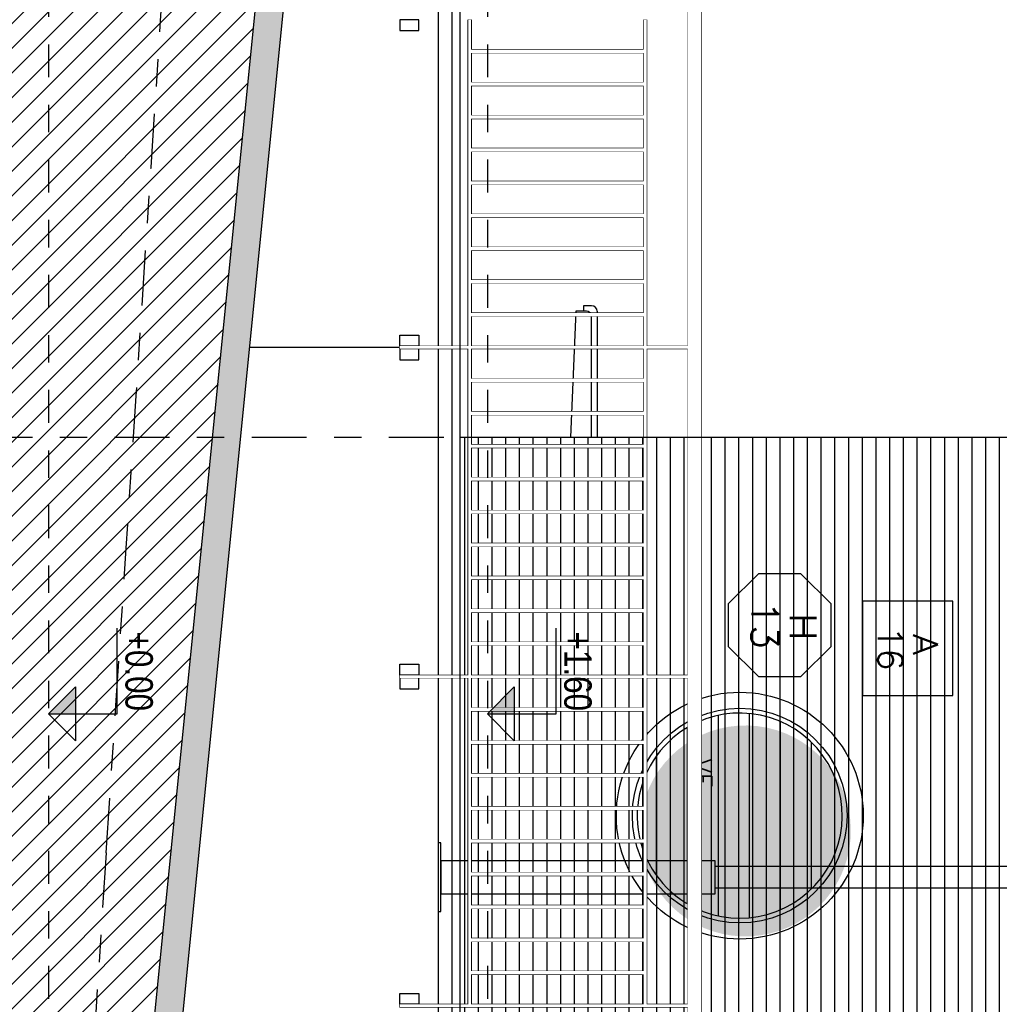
# Model space of a CAD drawing. Header units: millimetres. Extents: x 4617 to 4884, y 1258 to 1784.
# Tile 163 of 168: x 4657.5 to 4661.07, y 1592.72 to 1596.31. Entities that reach past the tile are written whole.
import ezdxf
from ezdxf.enums import TextEntityAlignment as Align

# ---------------------------------------------------------------- set-up
doc = ezdxf.new("R2010")
doc.units = ezdxf.units.MM
doc.header["$LTSCALE"] = 0.4
doc.set_wipeout_variables(frame=1)
doc.linetypes.add('DASHDOT', pattern=[1, 0.5, -0.25, 0, -0.25])
for name, color, linetype in [('00 AC - ABERTURAS ALUMINIO - HATCH', 254, 'Continuous'), ('00 AC - ABERTURAS ALUMINIO - TIPO', 3, 'Continuous'), ('00 AC - MUROS', 1, 'Continuous'), ('00 AC - SUELO', 1, 'Continuous'), ('00 AC - SUELO HATCH', 253, 'Continuous'), ('200', 6, 'Continuous'), ('200cotas50', 1, 'Continuous'), ('A HERRERÍA', 4, 'Continuous'), ('A MURO VISTO', 2, 'Continuous'), ('A PROYECCION', 8, 'Continuous'), ('A PROYECCION 2', 2, 'Continuous'), ('Hatch Ladrillo Visto', 32, 'Continuous'), ('TXT TERMINACIONES', 3, 'Continuous')]:
    doc.layers.add(name, color=color, linetype=linetype)
doc.styles.add('ARIAL NARROW', font='ARIALN.TTF')
doc.styles.add('ROMANS', font='romans', dxfattribs={"height": 2})

# ---------------------------------------------------------------- blocks, each defined once
blk = doc.blocks.new('Nivel corte')
at = {"color": 0}
for p, q in [((1.224646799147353e-17, 0.2), (0.25, 0.2)), ((0, 0), (1.224646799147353e-17, 0.2)), ((0.07838367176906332, 0.07838367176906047), (-0.07838367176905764, 0.07838367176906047)), ((0, 0), (-0.07838367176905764, 0.07838367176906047)), ((0, 0), (0.07838367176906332, 0.07838367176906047))]:
    blk.add_line(p, q, dxfattribs=at)
blk.add_solid([(0, 0), (0.07838367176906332, 0.07838367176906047), (0, 0.07838367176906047), (0.07838367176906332, 0.07838367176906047)], dxfattribs=at)
at = {"color": 0, "style": 'ARIAL NARROW', "flags": 4}
blk.add_attdef('NIVEL', text='', height=0.08, dxfattribs=at).set_placement((0.125, 0.2), align=Align.BOTTOM_CENTER)
blk = doc.blocks.new('*U575')
at = {"color": 0, "linetype": 'ByBlock', "ltscale": 0.1}
blk.add_lwpolyline([(0, 0.3438971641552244), (0.1193997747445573, 0.3438971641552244), (0.2882565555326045, 0.1750403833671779), (0.2882565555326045, -0.06375916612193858), (0.1193997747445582, -0.2326159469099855), (0, -0.2326159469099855), (-0.1193997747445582, -0.2326159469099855), (-0.288256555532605, -0.06375916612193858), (-0.288256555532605, 0.1750403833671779), (-0.1193997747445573, 0.3438971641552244)], close=True, dxfattribs=at)
at = {"color": 0, "style": 'ROMANS', "width": 1.1}
blk.add_text('H', height=0.15, dxfattribs=at).set_placement((-0.08798209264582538, 0.1119890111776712))
at = {"color": 0, "linetype": 'ByBlock', "style": 'ROMANS', "width": 1.05}
blk.add_attdef('NRO', text='', height=0.15, dxfattribs=at).set_placement((0, -0.02708896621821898), align=Align.MIDDLE)
blk = doc.blocks.new('H13')
at = {"layer": '00 AC - MUROS', "color": 6}
blk.add_lwpolyline([(-0.2834199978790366, -0.2438935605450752, 0.5075030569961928), (0.3182834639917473, -0.1962309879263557, 1.970431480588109)], format="xyb", close=True, dxfattribs=at)
at = {"layer": 'A PROYECCION 2', "color": 4}
for p, q in [((-0.2678769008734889, 0.26086956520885), (0.2678769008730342, 0.26086956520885)), ((-0.3434507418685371, 0.1478260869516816), (0.3434507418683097, 0.1478260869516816)), ((-0.37229141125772, 0.03478604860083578), (0.3722859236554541, 0.03484472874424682)), ((-0.3656312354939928, -0.07826086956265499), (0.365631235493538, -0.07826086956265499)), ((-0.3212687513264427, -0.1913043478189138), (0.321268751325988, -0.1913043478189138)), ((-0.2172173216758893, -0.3043478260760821), (0.2172173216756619, -0.3043478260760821))]:
    blk.add_line(p, q, dxfattribs=at)
blk = doc.blocks.new('baranda fachada')
at = {"color": 2}
for p, q in [((-3.649999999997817, 1.100000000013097), (-3.649999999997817, 1.100000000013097)), ((-3.639999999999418, 0.8900000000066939), (-3.639999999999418, 0.9000000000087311)), ((-2.44999999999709, 0.9000000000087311), (-2.44999999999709, 0.8900000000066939)), ((-2.43999999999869, 0.8900000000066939), (-2.43999999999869, 0.9000000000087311)), ((-2.43999999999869, 0.9000000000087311), (-1.249999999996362, 0.9000000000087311)), ((-1.249999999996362, 0.9000000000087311), (-1.249999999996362, 0.8900000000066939)), ((-2.44999999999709, 0.8900000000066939), (-3.639999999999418, 0.8900000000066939)), ((-1.249999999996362, 0.8900000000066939), (-2.43999999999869, 0.8900000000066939)), ((-3.639999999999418, 0.2500000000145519), (-3.639999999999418, 0.2600000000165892)), ((-3.639999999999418, 0.2600000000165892), (-2.44999999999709, 0.2600000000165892)), ((-2.44999999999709, 0.2600000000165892), (-2.44999999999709, 0.2500000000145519)), ((-2.43999999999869, 0.2500000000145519), (-2.43999999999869, 0.2600000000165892)), ((-2.43999999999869, 0.2600000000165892), (-1.249999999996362, 0.2600000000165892)), ((-1.249999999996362, 0.2600000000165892), (-1.249999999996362, 0.2500000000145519)), ((-1.249999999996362, 0.2500000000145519), (-2.43999999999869, 0.2500000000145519))]:
    blk.add_line(p, q, dxfattribs=at)
at = {"color": 2, "extrusion": (0, 0, -1)}
for p, q in [((-4.839999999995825, 0.9000000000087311), (-3.649999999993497, 0.9000000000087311)), ((-3.639999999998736, 0.9000000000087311), (-2.449999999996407, 0.9000000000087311)), ((-3.649999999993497, 0.8900000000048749), (-4.839999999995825, 0.8900000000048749)), ((-4.839999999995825, 0.2600000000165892), (-3.649999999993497, 0.2600000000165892)), ((-3.649999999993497, 0.2500000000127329), (-4.839999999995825, 0.2500000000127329)), ((-2.449999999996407, 0.2500000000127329), (-3.639999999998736, 0.2500000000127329))]:
    blk.add_line(p, q, dxfattribs=at)
at = {"color": 6}
for points in [[(-3.639999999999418, 1.050000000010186), (-3.639999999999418, 7.275957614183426e-12), (-3.649999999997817, 7.275957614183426e-12), (-3.649999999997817, 1.050000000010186)], [(-2.43999999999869, 1.050000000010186), (-2.43999999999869, 7.275957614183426e-12), (-2.44999999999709, 7.275957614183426e-12), (-2.44999999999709, 1.050000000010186)], [(-1.240000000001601, 1.050000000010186), (-1.240000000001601, 7.275957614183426e-12), (-1.25, 7.275957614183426e-12), (-1.25, 1.050000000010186)]]:
    blk.add_lwpolyline(points, close=True, dxfattribs=at)
at = {"color": 252}
for points in [[(-4.840000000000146, 0), (-4.799999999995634, 0), (-4.799999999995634, 0.07000000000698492), (-4.840000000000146, 0.07000000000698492)], [(-3.649999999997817, 0), (-3.690000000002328, 0), (-3.690000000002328, 0.07000000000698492), (-3.649999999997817, 0.07000000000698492)], [(-3.640000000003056, 0), (-3.599999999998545, 0), (-3.599999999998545, 0.07000000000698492), (-3.640000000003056, 0.07000000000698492)], [(-2.44999999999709, 0), (-2.490000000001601, 0), (-2.490000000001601, 0.07000000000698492), (-2.44999999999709, 0.07000000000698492)], [(-2.440000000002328, 0), (-2.399999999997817, 0), (-2.399999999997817, 0.07000000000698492), (-2.440000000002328, 0.07000000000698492)], [(-1.25, 0), (-1.290000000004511, 0), (-1.290000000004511, 0.07000000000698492), (-1.25, 0.07000000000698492)]]:
    blk.add_lwpolyline(points, close=True, dxfattribs=at)
at = {"color": 2}
blk.add_polyline3d([(10.86299999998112, 1.050000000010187, 0), (10.86299999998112, 1.100000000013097, 0), (-8.42820691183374, 1.100000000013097, 0), (-8.42820691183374, 1.050000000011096, 0), (10.86299999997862, 1.050000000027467, 0), (10.86299999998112, 1.100000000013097, 0)], dxfattribs=at)
at = {"layer": '00 AC - ABERTURAS ALUMINIO - HATCH', "color": 6, "extrusion": (0, 0, -1)}
for p, q in [((-4.839999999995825, 0.8900000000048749), (-4.839999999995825, 0.9000000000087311)), ((-3.649999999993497, 0.9000000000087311), (-3.649999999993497, 0.8900000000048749)), ((-3.639999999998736, 0.8900000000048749), (-3.639999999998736, 0.9000000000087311)), ((-2.449999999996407, 0.9000000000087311), (-2.449999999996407, 0.8900000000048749)), ((-2.439999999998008, 0.8900000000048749), (-2.439999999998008, 0.9000000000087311)), ((-4.839999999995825, 0.2500000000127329), (-4.839999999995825, 0.2600000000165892)), ((-3.649999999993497, 0.2600000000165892), (-3.649999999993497, 0.2500000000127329)), ((-3.639999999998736, 0.2500000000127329), (-3.639999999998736, 0.2600000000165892)), ((-2.449999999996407, 0.2600000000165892), (-2.449999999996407, 0.2500000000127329)), ((-2.439999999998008, 0.2500000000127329), (-2.439999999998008, 0.2600000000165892))]:
    blk.add_line(p, q, dxfattribs=at)
at = {"layer": 'A PROYECCION'}
for p, q in [((-4.730999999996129, 0.2600000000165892), (-4.730999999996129, 0.8900000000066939)), ((-4.730999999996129, 0.8900000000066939), (-4.718999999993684, 0.8900000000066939)), ((-4.718999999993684, 0.8900000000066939), (-4.718999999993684, 0.2600000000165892)), ((-4.610999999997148, 0.2600000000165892), (-4.610999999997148, 0.8900000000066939)), ((-4.610999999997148, 0.8900000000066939), (-4.598999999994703, 0.8900000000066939)), ((-4.598999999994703, 0.8900000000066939), (-4.598999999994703, 0.2600000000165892)), ((-4.490999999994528, 0.2600000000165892), (-4.490999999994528, 0.8900000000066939)), ((-4.490999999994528, 0.8900000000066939), (-4.478999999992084, 0.8900000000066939)), ((-4.370999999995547, 0.8900000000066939), (-4.358999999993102, 0.8900000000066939)), ((-4.250999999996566, 0.8900000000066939), (-4.238999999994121, 0.8900000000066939)), ((-4.238999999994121, 0.8900000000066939), (-4.238999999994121, 0.2600000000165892)), ((-4.130999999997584, 0.2600000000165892), (-4.130999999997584, 0.8900000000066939)), ((-4.130999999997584, 0.8900000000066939), (-4.11899999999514, 0.8900000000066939)), ((-4.010999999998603, 0.2600000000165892), (-4.010999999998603, 0.8900000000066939)), ((-4.010999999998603, 0.8900000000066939), (-3.998999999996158, 0.8900000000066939)), ((-3.890999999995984, 0.8900000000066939), (-3.878999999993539, 0.8900000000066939)), ((-3.770999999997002, 0.2600000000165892), (-3.770999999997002, 0.8900000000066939)), ((-3.770999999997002, 0.8900000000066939), (-3.758999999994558, 0.8900000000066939)), ((-3.758999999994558, 0.8900000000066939), (-3.758999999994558, 0.2600000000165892)), ((-3.53099999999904, 0.8900000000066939), (-3.518999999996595, 0.8900000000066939)), ((-3.411000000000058, 0.8900000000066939), (-3.398999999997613, 0.8900000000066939)), ((-3.290999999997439, 0.8900000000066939), (-3.278999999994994, 0.8900000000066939)), ((-3.170999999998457, 0.8900000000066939), (-3.158999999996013, 0.8900000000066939)), ((-3.050999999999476, 0.2600000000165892), (-3.050999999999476, 0.8900000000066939)), ((-3.050999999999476, 0.8900000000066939), (-3.038999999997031, 0.8900000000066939)), ((-3.038999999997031, 0.8900000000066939), (-3.038999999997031, 0.2600000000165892)), ((-2.931000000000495, 0.2600000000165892), (-2.931000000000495, 0.8900000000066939)), ((-2.931000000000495, 0.8900000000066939), (-2.91899999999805, 0.8900000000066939)), ((-2.91899999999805, 0.8900000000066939), (-2.91899999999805, 0.2600000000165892)), ((-2.811000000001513, 0.8900000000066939), (-2.798999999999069, 0.8900000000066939)), ((-2.798999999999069, 0.8900000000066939), (-2.798999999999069, 0.2600000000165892)), ((-2.690999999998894, 0.2600000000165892), (-2.690999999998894, 0.8900000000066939)), ((-2.690999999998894, 0.8900000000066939), (-2.678999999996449, 0.8900000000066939)), ((-2.678999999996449, 0.8900000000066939), (-2.678999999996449, 0.2600000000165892)), ((-2.570999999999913, 0.2600000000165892), (-2.570999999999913, 0.8900000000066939)), ((-2.570999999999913, 0.8900000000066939), (-2.558999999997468, 0.8900000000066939)), ((-2.558999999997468, 0.8900000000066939), (-2.558999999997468, 0.2600000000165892)), ((-2.330999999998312, 0.8900000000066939), (-2.318999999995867, 0.8900000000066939)), ((-2.210999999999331, 0.2600000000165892), (-2.210999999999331, 0.8900000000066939)), ((-2.210999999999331, 0.8900000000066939), (-2.198999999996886, 0.8900000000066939)), ((-2.198999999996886, 0.8900000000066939), (-2.198999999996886, 0.2600000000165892)), ((-2.090999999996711, 0.2600000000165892), (-2.090999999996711, 0.8900000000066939)), ((-2.090999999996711, 0.8900000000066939), (-2.078999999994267, 0.8900000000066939)), ((-2.078999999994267, 0.8900000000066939), (-2.078999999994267, 0.2600000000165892)), ((-1.97099999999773, 0.2600000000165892), (-1.97099999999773, 0.8900000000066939)), ((-1.97099999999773, 0.8900000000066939), (-1.958999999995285, 0.8900000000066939)), ((-1.850999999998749, 0.8900000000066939), (-1.838999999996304, 0.8900000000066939)), ((-1.730999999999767, 0.2600000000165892), (-1.730999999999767, 0.8900000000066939)), ((-1.730999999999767, 0.8900000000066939), (-1.718999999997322, 0.8900000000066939)), ((-1.718999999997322, 0.8900000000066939), (-1.718999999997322, 0.2600000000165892)), ((-1.611000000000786, 0.8900000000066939), (-1.598999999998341, 0.8900000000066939)), ((-1.490999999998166, 0.8900000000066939), (-1.478999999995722, 0.8900000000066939)), ((-1.370999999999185, 0.8900000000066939), (-1.35899999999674, 0.8900000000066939)), ((-4.718999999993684, 0.2600000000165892), (-4.730999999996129, 0.2600000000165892)), ((-4.598999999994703, 0.2600000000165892), (-4.610999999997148, 0.2600000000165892)), ((-4.478999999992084, 0.2600000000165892), (-4.490999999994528, 0.2600000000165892)), ((-4.358999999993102, 0.2600000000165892), (-4.370999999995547, 0.2600000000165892)), ((-4.238999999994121, 0.2600000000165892), (-4.250999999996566, 0.2600000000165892)), ((-4.11899999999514, 0.2600000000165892), (-4.130999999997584, 0.2600000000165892)), ((-3.998999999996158, 0.2600000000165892), (-4.010999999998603, 0.2600000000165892)), ((-3.878999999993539, 0.2600000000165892), (-3.890999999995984, 0.2600000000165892)), ((-3.758999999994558, 0.2600000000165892), (-3.770999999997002, 0.2600000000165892)), ((-3.518999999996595, 0.2600000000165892), (-3.53099999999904, 0.2600000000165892)), ((-3.398999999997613, 0.2600000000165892), (-3.411000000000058, 0.2600000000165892)), ((-3.278999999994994, 0.2600000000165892), (-3.290999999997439, 0.2600000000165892)), ((-3.158999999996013, 0.2600000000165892), (-3.170999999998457, 0.2600000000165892)), ((-3.038999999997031, 0.2600000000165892), (-3.050999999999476, 0.2600000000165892)), ((-2.91899999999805, 0.2600000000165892), (-2.931000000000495, 0.2600000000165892)), ((-2.798999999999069, 0.2600000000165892), (-2.811000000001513, 0.2600000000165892)), ((-2.678999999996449, 0.2600000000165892), (-2.690999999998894, 0.2600000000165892)), ((-2.558999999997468, 0.2600000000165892), (-2.570999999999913, 0.2600000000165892)), ((-2.318999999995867, 0.2600000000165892), (-2.330999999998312, 0.2600000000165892)), ((-2.198999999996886, 0.2600000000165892), (-2.210999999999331, 0.2600000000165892)), ((-2.078999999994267, 0.2600000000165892), (-2.090999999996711, 0.2600000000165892)), ((-1.958999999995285, 0.2600000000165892), (-1.97099999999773, 0.2600000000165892)), ((-1.838999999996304, 0.2600000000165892), (-1.850999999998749, 0.2600000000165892)), ((-1.718999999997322, 0.2600000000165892), (-1.730999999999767, 0.2600000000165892)), ((-1.598999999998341, 0.2600000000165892), (-1.611000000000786, 0.2600000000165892)), ((-1.478999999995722, 0.2600000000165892), (-1.490999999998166, 0.2600000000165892)), ((-1.35899999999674, 0.2600000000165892), (-1.370999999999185, 0.2600000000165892))]:
    blk.add_line(p, q, dxfattribs=at)
at = {"layer": 'A PROYECCION', "extrusion": (0, 0, -1)}
for p, q in [((-4.478999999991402, 0.8900000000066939), (-4.478999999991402, 0.2600000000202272)), ((-4.370999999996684, 0.2600000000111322), (-4.370999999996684, 0.8900000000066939)), ((-4.35899999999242, 0.8900000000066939), (-4.35899999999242, 0.2600000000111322)), ((-4.250999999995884, 0.2600000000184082), (-4.250999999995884, 0.8900000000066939)), ((-4.118999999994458, 0.8900000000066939), (-4.118999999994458, 0.2600000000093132)), ((-3.998999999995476, 0.8900000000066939), (-3.998999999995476, 0.2600000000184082)), ((-3.890999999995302, 0.2600000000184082), (-3.890999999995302, 0.8900000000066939)), ((-3.878999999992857, 0.8900000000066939), (-3.878999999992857, 0.2600000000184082)), ((-3.530999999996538, 0.2600000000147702), (-3.530999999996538, 0.8900000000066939)), ((-3.518999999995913, 0.8900000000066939), (-3.518999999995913, 0.2600000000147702)), ((-3.410999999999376, 0.2600000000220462), (-3.410999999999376, 0.8900000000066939)), ((-3.398999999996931, 0.8900000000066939), (-3.398999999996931, 0.2600000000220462)), ((-3.290999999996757, 0.2600000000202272), (-3.290999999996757, 0.8900000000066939)), ((-3.278999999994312, 0.8900000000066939), (-3.278999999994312, 0.2600000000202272)), ((-3.170999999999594, 0.2600000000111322), (-3.170999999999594, 0.8900000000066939)), ((-3.158999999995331, 0.8900000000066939), (-3.158999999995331, 0.2600000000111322)), ((-2.810999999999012, 0.2600000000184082), (-2.810999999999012, 0.8900000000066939)), ((-2.330999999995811, 0.2600000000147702), (-2.330999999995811, 0.8900000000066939)), ((-2.318999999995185, 0.8900000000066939), (-2.318999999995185, 0.2600000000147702)), ((-1.958999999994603, 0.8900000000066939), (-1.958999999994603, 0.2600000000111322)), ((-1.850999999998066, 0.2600000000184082), (-1.850999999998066, 0.8900000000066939)), ((-1.838999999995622, 0.8900000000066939), (-1.838999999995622, 0.2600000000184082)), ((-1.610999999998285, 0.2600000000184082), (-1.610999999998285, 0.8900000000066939)), ((-1.598999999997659, 0.8900000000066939), (-1.598999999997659, 0.2600000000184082)), ((-1.490999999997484, 0.2600000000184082), (-1.490999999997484, 0.8900000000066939)), ((-1.47899999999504, 0.8900000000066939), (-1.47899999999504, 0.2600000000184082)), ((-1.370999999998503, 0.2600000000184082), (-1.370999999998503, 0.8900000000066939)), ((-1.358999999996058, 0.8900000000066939), (-1.358999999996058, 0.2600000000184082))]:
    blk.add_line(p, q, dxfattribs=at)
at = {"color": 6}
for points in [[(-3.639999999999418, 1.0500000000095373), (-3.639999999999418, 8.445966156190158e-12), (-3.649999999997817, 8.445958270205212e-12), (-3.649999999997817, 1.0500000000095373)], [(-2.4399999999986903, 1.0500000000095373), (-2.4399999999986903, 8.445966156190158e-12), (-2.4499999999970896, 8.445958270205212e-12), (-2.4499999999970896, 1.0500000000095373)], [(-1.2400000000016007, 1.0500000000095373), (-1.2400000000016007, 8.445966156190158e-12), (-1.25, 8.445958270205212e-12), (-1.25, 1.0500000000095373)]]:
    blk.add_wipeout(points, dxfattribs=at)
for points in [[(-4.7189999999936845, 0.8900000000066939), (-4.7189999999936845, 0.26000000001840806), (-4.730999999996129, 0.26000000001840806), (-4.730999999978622, 0.8899999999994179)], [(-4.598999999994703, 0.8900000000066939), (-4.598999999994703, 0.26000000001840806), (-4.610999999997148, 0.26000000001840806), (-4.610999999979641, 0.8899999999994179)], [(-4.478999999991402, 0.890000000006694), (-4.478999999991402, 0.26000000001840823), (-4.490999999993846, 0.26000000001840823), (-4.4909999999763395, 0.889999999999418)], [(-4.35899999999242, 0.890000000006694), (-4.35899999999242, 0.26000000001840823), (-4.370999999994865, 0.26000000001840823), (-4.370999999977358, 0.889999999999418)], [(-4.238999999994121, 0.8900000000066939), (-4.238999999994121, 0.26000000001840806), (-4.250999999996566, 0.26000000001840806), (-4.250999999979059, 0.8899999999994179)], [(-4.1189999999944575, 0.890000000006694), (-4.1189999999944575, 0.26000000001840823), (-4.130999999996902, 0.26000000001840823), (-4.130999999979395, 0.889999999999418)], [(-3.998999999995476, 0.8900000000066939), (-3.998999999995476, 0.2600000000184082), (-4.010999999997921, 0.2600000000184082), (-4.010999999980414, 0.8899999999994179)], [(-3.8789999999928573, 0.8900000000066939), (-3.8789999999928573, 0.2600000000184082), (-3.890999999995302, 0.2600000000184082), (-3.8909999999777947, 0.8899999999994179)], [(-3.758999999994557, 0.890000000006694), (-3.758999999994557, 0.26000000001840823), (-3.770999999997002, 0.26000000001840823), (-3.7709999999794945, 0.889999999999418)], [(-3.5189999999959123, 0.890000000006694), (-3.5189999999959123, 0.26000000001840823), (-3.530999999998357, 0.26000000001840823), (-3.5309999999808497, 0.889999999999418)], [(-3.3989999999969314, 0.8900000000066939), (-3.3989999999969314, 0.26000000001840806), (-3.410999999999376, 0.26000000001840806), (-3.4109999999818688, 0.8899999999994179)], [(-3.2789999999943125, 0.890000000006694), (-3.2789999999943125, 0.26000000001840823), (-3.290999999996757, 0.26000000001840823), (-3.29099999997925, 0.889999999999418)], [(-3.15899999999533, 0.890000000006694), (-3.15899999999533, 0.26000000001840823), (-3.170999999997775, 0.26000000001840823), (-3.1709999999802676, 0.889999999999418)], [(-3.0389999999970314, 0.890000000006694), (-3.0389999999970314, 0.26000000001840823), (-3.050999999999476, 0.26000000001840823), (-3.050999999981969, 0.889999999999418)], [(-2.9189999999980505, 0.890000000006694), (-2.9189999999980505, 0.26000000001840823), (-2.931000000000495, 0.26000000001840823), (-2.930999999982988, 0.889999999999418)], [(-2.7989999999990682, 0.8900000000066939), (-2.7989999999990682, 0.26000000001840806), (-2.811000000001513, 0.26000000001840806), (-2.8109999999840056, 0.8899999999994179)], [(-2.6789999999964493, 0.890000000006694), (-2.6789999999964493, 0.26000000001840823), (-2.690999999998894, 0.26000000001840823), (-2.6909999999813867, 0.889999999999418)], [(-2.5589999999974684, 0.8900000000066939), (-2.5589999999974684, 0.26000000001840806), (-2.570999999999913, 0.26000000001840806), (-2.570999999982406, 0.8899999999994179)], [(-2.318999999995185, 0.890000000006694), (-2.318999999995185, 0.26000000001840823), (-2.33099999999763, 0.26000000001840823), (-2.3309999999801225, 0.889999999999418)], [(-2.1989999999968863, 0.890000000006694), (-2.1989999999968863, 0.26000000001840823), (-2.210999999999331, 0.26000000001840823), (-2.2109999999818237, 0.889999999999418)], [(-2.078999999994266, 0.8900000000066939), (-2.078999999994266, 0.26000000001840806), (-2.090999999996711, 0.26000000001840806), (-2.0909999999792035, 0.8899999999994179)], [(-1.9589999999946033, 0.890000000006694), (-1.9589999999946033, 0.26000000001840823), (-1.970999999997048, 0.26000000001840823), (-1.9709999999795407, 0.889999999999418)], [(-1.8389999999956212, 0.8900000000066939), (-1.8389999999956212, 0.2600000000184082), (-1.850999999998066, 0.2600000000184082), (-1.8509999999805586, 0.8899999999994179)], [(-1.7189999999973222, 0.8900000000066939), (-1.7189999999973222, 0.26000000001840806), (-1.730999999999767, 0.26000000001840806), (-1.7309999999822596, 0.8899999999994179)], [(-1.5989999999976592, 0.8900000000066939), (-1.5989999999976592, 0.26000000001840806), (-1.611000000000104, 0.26000000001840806), (-1.6109999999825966, 0.8899999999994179)], [(-1.4789999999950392, 0.8900000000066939), (-1.4789999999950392, 0.26000000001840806), (-1.490999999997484, 0.26000000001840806), (-1.4909999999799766, 0.8899999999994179)], [(-1.3589999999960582, 0.8900000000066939), (-1.3589999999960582, 0.26000000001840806), (-1.370999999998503, 0.26000000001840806), (-1.3709999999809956, 0.8899999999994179)]]:
    blk.add_wipeout(points).dxf.layer = 'A PROYECCION'
at = {"color": 2}
blk.add_wipeout([(-8.42820691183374, 1.1000000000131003), (10.86300000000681, 1.1000000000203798), (10.863000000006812, 1.0500000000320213), (-8.42820691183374, 1.0500000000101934)], dxfattribs=at)
at = {"color": 6}
for points in [[(-3.6499999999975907, 1.0500000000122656), (-3.639999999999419, 1.0500000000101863), (-3.639999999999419, 7.276845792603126e-12), (-3.650000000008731, 1.8189894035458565e-12)], [(-2.4499999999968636, 1.0500000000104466), (-2.4399999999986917, 1.0500000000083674), (-2.4399999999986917, 5.4578563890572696e-12), (-2.450000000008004, 0)], [(-1.2499999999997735, 1.0500000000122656), (-1.2400000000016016, 1.0500000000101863), (-1.2400000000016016, 7.276845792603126e-12), (-1.250000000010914, 1.8189894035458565e-12)]]:
    blk.add_wipeout(points, dxfattribs=at)
at = {"color": 2}
for points in [[(-2.44000000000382, 0.9000000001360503), (-1.2500000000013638, 0.9000000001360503), (-1.2500000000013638, 0.890000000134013), (-2.44000000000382, 0.890000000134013)], [(-2.44000000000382, 0.2600000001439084), (-1.2500000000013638, 0.2600000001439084), (-1.2500000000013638, 0.2500000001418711), (-2.44000000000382, 0.2500000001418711)]]:
    blk.add_wipeout(points, dxfattribs=at)
for points in [[(-3.64000000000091, 0.9000000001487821), (-2.449999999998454, 0.9000000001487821), (-2.449999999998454, 0.8900000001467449), (-3.64000000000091, 0.8900000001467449)], [(-3.64000000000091, 0.26000000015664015), (-2.449999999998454, 0.26000000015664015), (-2.449999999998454, 0.2500000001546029), (-3.64000000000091, 0.2500000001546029)]]:
    blk.add_wipeout(points, dxfattribs=at)
for points in [[(-4.840000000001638, 0.900000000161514), (-3.6499999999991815, 0.900000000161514), (-3.6499999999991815, 0.8900000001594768), (-4.840000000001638, 0.8900000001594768)], [(-4.840000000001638, 0.2600000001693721), (-3.6499999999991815, 0.2600000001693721), (-3.6499999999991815, 0.2500000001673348), (-4.840000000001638, 0.2500000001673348)]]:
    blk.add_wipeout(points, dxfattribs=at)
blk = doc.blocks.new('*U468')
at = {"color": 0, "linetype": 'ByBlock'}
blk.add_lwpolyline([(-0.2867878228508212, -0.195049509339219), (0.2867878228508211, -0.195049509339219), (0.2867878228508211, 0.353753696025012), (-0.2867878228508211, 0.353753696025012)], close=True, dxfattribs=at)
at = {"color": 0, "linetype": 'ByBlock', "style": 'ROMANS', "width": 1.1}
blk.add_text('A', height=0.15, dxfattribs=at).set_placement((-0.08798209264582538, 0.1119890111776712))
at = {"color": 0, "linetype": 'ByBlock', "style": 'ROMANS', "width": 1.05}
blk.add_attdef('NRO', text='', height=0.15, dxfattribs=at).set_placement((0, -0.02708896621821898), align=Align.MIDDLE)
blk = doc.blocks.new('A$C4B2F62BB')
at = {"layer": 'A HERRERÍA'}
for p, q in [((0.2400002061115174, 3.069999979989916), (2.061115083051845e-07, 3.149999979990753)), ((0.3600002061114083, 3.069999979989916), (0.6000002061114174, 3.149999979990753))]:
    blk.add_line(p, q, dxfattribs=at)
for points in [[(2.061115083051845e-07, 3.249999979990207), (0.6000002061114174, 3.249999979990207), (0.6000002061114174, 3.149999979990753), (2.061115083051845e-07, 3.149999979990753)], [(0.2400002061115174, 2.949999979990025), (0.3600002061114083, 2.949999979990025), (0.3600002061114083, 3.069999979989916), (0.2400002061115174, 3.069999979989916)], [(0.2400002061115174, 0.009999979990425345), (0.3600002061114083, 0.009999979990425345), (0.3600002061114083, 1.009999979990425), (0.2400002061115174, 1.009999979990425)], [(0.1750002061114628, -2.000979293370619e-08), (0.4250002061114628, -2.000979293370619e-08), (0.4250002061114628, 0.009999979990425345), (0.1750002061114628, 0.009999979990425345)]]:
    blk.add_lwpolyline(points, close=True, dxfattribs=at)
blk.add_lwpolyline([(0.2600002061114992, 1.009999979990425), (0.2600002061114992, 3.009999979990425), (0.3400002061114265, 3.009999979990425), (0.3400002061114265, 1.009999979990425)], dxfattribs=at)
blk.add_arc((0.3000002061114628, 2.374999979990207), 0.9250000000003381, 71.0753555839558, 108.9246444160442, dxfattribs=at)

msp = doc.modelspace()

# ---------------------------------------------------------------- hatches: boundary and pattern name
at = {"layer": '00 AC - ABERTURAS ALUMINIO - HATCH'}
h = msp.add_hatch(color=254, dxfattribs=at)
h.dxf.hatch_style = 1
edge = h.paths.add_edge_path()
edge.add_arc((4660.121432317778, 1593.407176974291), 0.3913043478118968, -1.272221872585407e-14, 360)
h = msp.add_hatch(color=254, dxfattribs=at)
h.dxf.hatch_style = 1
edge = h.paths.add_edge_path()
edge.add_arc((4660.651432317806, 1592.457176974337), 0.1923076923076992, 899.9999999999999, 1260)
edge = h.paths.add_edge_path()
edge.add_arc((4660.141816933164, 1593.351407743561), 0.3846153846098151, 915.629992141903, 1246.02379678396)
at = {"layer": '00 AC - SUELO HATCH'}
h = msp.add_hatch(dxfattribs=at)
h.set_pattern_fill('LINE', color=254, scale=0.02, angle=1575, double=1)
h.set_pattern_definition([(44.99999999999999, (23.66417103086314, 11.91710280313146), (-0.04490128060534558, 0.04490128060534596), [])])
edge = h.paths.add_edge_path()
edge.add_spline(control_points=[(4658.97017666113, 1611.634193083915), (4659.116623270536, 1611.634193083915), (4659.22017666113, 1613.736754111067), (4659.22017666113, 1616.710224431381), (4659.220176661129, 1619.683694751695), (4659.116623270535, 1621.786255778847), (4658.970176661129, 1621.786255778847), (4657.180597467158, 1621.786255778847), (4655.391018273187, 1621.786255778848), (4653.601439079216, 1621.786255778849), (4653.601439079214, 1602.008420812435), (4653.601439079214, 1582.23058584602), (4653.601439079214, 1562.452750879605), (4654.934786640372, 1562.452750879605), (4656.268134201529, 1562.452750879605), (4657.601481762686, 1562.452750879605), (4657.434815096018, 1564.473899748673), (4657.268148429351, 1566.495048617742), (4657.101481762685, 1568.516197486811), (4656.894772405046, 1569.200630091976), (4656.688063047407, 1569.885062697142), (4656.481353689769, 1570.569495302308), (4656.571382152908, 1570.569495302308), (4656.661410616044, 1570.569495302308), (4656.75143907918, 1570.569495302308), (4656.751439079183, 1572.436848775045), (4656.751439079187, 1574.304202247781), (4656.75143907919, 1576.171555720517), (4656.814786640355, 1576.309423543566), (4656.87813420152, 1576.447291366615), (4656.941481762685, 1576.585159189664), (4656.908148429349, 1576.585159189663), (4656.874815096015, 1576.585159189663), (4656.841481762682, 1576.585159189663), (4656.841481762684, 1577.62775979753), (4656.841481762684, 1578.670360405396), (4656.841481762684, 1579.712961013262), (4656.841901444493, 1579.717155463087), (4656.842321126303, 1579.721349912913), (4656.842740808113, 1579.725544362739), (4657.152321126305, 1582.81960057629), (4657.461901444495, 1585.913656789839), (4657.771481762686, 1589.007713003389), (4657.771481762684, 1589.507713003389), (4657.771481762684, 1590.007713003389), (4657.771481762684, 1590.507713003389), (4658.081481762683, 1593.605963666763), (4658.391481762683, 1596.704214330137), (4658.701481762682, 1599.802464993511), (4658.701481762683, 1600.478840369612), (4658.701481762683, 1601.155215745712), (4658.701481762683, 1601.831591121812), (4658.801467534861, 1601.831591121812), (4658.901453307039, 1601.831591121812), (4659.001439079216, 1601.831591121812), (4659.001439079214, 1602.816507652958), (4659.001439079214, 1603.801424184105), (4659.001439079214, 1604.786340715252), (4658.919760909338, 1605.159574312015), (4658.838082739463, 1605.532807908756), (4658.756404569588, 1605.906041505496), (4658.743680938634, 1605.953965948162), (4658.697578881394, 1606.127612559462), (4658.486743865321, 1606.327503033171), (4658.317806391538, 1606.518628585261), (4658.285113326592, 1606.66712007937), (4658.270467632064, 1607.008067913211), (4658.528048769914, 1607.174012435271), (4658.732295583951, 1607.223400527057), (4658.808149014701, 1607.317222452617), (4658.810980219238, 1607.377804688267), (4658.812299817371, 1607.406041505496), (4658.864818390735, 1608.815425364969), (4658.917336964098, 1610.224809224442), (4658.969855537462, 1611.634193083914)], knot_values=[0, 0, 0, 0, 1.570796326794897, 1.570796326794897, 1.570796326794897, 3.141592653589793, 3.141592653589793, 3.141592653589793, 4.141592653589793, 4.141592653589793, 4.141592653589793, 5.141592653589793, 5.141592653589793, 5.141592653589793, 6.141592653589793, 6.141592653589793, 6.141592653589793, 7.141592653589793, 7.141592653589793, 7.141592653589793, 7.762084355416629, 7.762084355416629, 7.762084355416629, 8.76208435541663, 8.76208435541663, 8.76208435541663, 9.76208435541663, 9.76208435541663, 9.76208435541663, 10.76208435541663, 10.76208435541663, 10.76208435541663, 11.76208435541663, 11.76208435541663, 11.76208435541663, 12.76208435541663, 12.76208435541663, 12.76208435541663, 13.76208435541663, 13.76208435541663, 13.76208435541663, 14.76208435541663, 14.76208435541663, 14.76208435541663, 15.76208435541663, 15.76208435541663, 15.76208435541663, 16.76208435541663, 16.76208435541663, 16.76208435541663, 17.76208435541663, 17.76208435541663, 17.76208435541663, 18.76208435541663, 18.76208435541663, 18.76208435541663, 19.76208435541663, 19.76208435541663, 19.76208435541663, 20.76208435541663, 20.76208435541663, 20.76208435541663, 20.90989180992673, 21.29764120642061, 21.56682027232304, 21.7698550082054, 22.04903457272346, 22.42185914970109, 22.57778282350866, 22.67323346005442, 22.75655970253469, 22.75655970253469, 22.75655970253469, 23.75655970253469, 23.75655970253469, 23.75655970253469, 23.75655970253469], weights=[0.9999999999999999, 0.8047378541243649, 0.8047378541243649, 0.9999999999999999, 0.8047378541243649, 0.8047378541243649, 0.9999999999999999, 1, 1, 1, 1, 1, 1, 1, 1, 1, 1, 1, 1, 1, 1, 1, 1, 1, 1, 1, 1, 1, 1, 1, 1, 1, 1, 1, 1, 1, 1, 1, 1, 1, 1, 1, 1, 1, 1, 1, 1, 1, 1, 1, 1, 1, 1, 1, 1, 1, 1, 1, 1, 1, 1, 1, 1, 1, 1, 1, 1, 1, 1, 1, 1, 1, 1, 1, 1], degree=3, periodic=0)
h = msp.add_hatch(color=1, dxfattribs=at)
h.dxf.hatch_style = 1
h.paths.add_polyline_path([(4659.001439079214, 1601.831591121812), (4659.001439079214, 1604.786340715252), (4659.101439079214, 1604.786340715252), (4659.101439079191, 1601.631591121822), (4658.801481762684, 1601.631591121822), (4658.801481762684, 1599.797474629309), (4657.871481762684, 1590.502722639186), (4657.871481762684, 1589.002722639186), (4656.942243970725, 1579.715588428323), (4656.941481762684, 1579.707970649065), (4656.941481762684, 1576.585159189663), (4656.841481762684, 1576.585159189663), (4656.841481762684, 1579.712961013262), (4656.842740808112, 1579.72554436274), (4657.771481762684, 1589.007713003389), (4657.771481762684, 1590.507713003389), (4658.701481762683, 1599.802464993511), (4658.701481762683, 1601.831591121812)])
at = {"layer": 'Hatch Ladrillo Visto'}
h = msp.add_hatch(dxfattribs=at)
h.set_pattern_fill('_USER', color=256, scale=0.05, angle=899.9999999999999, pattern_type=0)
h.set_pattern_definition([(90, (-40.03143559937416, 11.91710280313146), (-0.05, 3.204183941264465e-16), [])])
h.paths.add_polyline_path([(4662.497414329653, 1594.676343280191), (4662.497414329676, 1594.787266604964), (4659.101439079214, 1594.787266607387), (4659.101439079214, 1586.806317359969), (4659.501439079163, 1586.806317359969), (4659.501439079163, 1589.700343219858), (4660.4914390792, 1589.700343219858), (4660.4914390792, 1586.806344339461), (4661.801442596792, 1586.806344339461), (4661.868024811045, 1586.806317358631)])
edge = h.paths.add_edge_path(flags=16)
edge.add_arc((4660.651432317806, 1592.457176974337), 0.25, -1.272221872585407e-14, 360)
edge = h.paths.add_edge_path(flags=0)
edge.add_arc((4660.651432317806, 1592.457176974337), 0.1923076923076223, -1.272221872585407e-14, 360)
edge = h.paths.add_edge_path(flags=16)
edge.add_arc((4660.121432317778, 1593.407176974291), 0.4499999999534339, -1.272221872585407e-14, 360)
edge = h.paths.add_edge_path(flags=16)
edge.add_arc((4660.121432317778, 1593.407176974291), 0.391304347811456, -1.272221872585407e-14, 360)
h.paths.add_polyline_path([(4659.936697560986, 1593.458811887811), (4659.936697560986, 1593.318182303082), (4660.036244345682, 1593.318182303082), (4660.036244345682, 1593.458811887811)], flags=0)
h.paths.add_polyline_path([(4660.484460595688, 1592.523824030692), (4660.484460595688, 1592.385598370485), (4660.582305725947, 1592.385598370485), (4660.582305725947, 1592.523824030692)], flags=0)

# ---------------------------------------------------------------- linework, layer by layer
at = {"layer": '00 AC - ABERTURAS ALUMINIO - HATCH', "color": 2}
msp.add_lwpolyline([(4659.021481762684, 1599.79747462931), (4659.021481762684, 1580.606317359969)], dxfattribs=at)
at = {"layer": '00 AC - ABERTURAS ALUMINIO - HATCH', "color": 4}
msp.add_lwpolyline([(4659.071481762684, 1599.79747462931), (4659.071481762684, 1580.606317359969)], dxfattribs=at)
at = {"layer": '00 AC - MUROS', "color": 2}
for p, q in [((4659.581403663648, 1595.266337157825), (4659.55140366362, 1595.266337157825)), ((4659.55140366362, 1595.266337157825), (4659.55140366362, 1595.246337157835)), ((4659.601403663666, 1595.246337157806), (4659.601403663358, 1594.78726660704))]:
    msp.add_line(p, q, dxfattribs=at)
for points in [[(4659.562074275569, 1595.246325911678), (4659.52370295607, 1595.246325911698), (4659.504016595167, 1594.78726660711)], [(4659.581403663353, 1594.787266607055), (4659.581403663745, 1595.226337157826)]]:
    msp.add_lwpolyline(points, dxfattribs=at)
at = {"layer": '00 AC - MUROS', "color": 6}
for radius in [0.4499999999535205, 0.3913043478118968]:
    msp.add_circle((4660.121432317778, 1593.407176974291), radius, dxfattribs=at)
at = {"layer": '00 AC - MUROS', "color": 2}
for centre in [(4659.581403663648, 1595.246337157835), (4659.561403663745, 1595.226337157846)]:
    msp.add_arc(centre, 0.02, 359.9999999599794, 89.99999995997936, dxfattribs=at)
at = {"layer": '00 AC - SUELO'}
msp.add_rational_spline([(4658.97017666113, 1611.634193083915), (4659.116623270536, 1611.634193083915), (4659.22017666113, 1613.736754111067), (4659.22017666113, 1616.710224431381), (4659.220176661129, 1619.683694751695), (4659.116623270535, 1621.786255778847), (4658.970176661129, 1621.786255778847), (4657.180597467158, 1621.786255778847), (4655.391018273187, 1621.786255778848), (4653.601439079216, 1621.786255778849), (4653.601439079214, 1602.008420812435), (4653.601439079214, 1582.23058584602), (4653.601439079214, 1562.452750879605), (4654.934786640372, 1562.452750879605), (4656.268134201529, 1562.452750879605), (4657.601481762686, 1562.452750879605), (4657.434815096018, 1564.473899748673), (4657.268148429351, 1566.495048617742), (4657.101481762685, 1568.516197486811), (4656.894772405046, 1569.200630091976), (4656.688063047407, 1569.885062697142), (4656.481353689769, 1570.569495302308)], [0.9999999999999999, 0.8047378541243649, 0.8047378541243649, 0.9999999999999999, 0.8047378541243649, 0.8047378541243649, 0.9999999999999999, 1, 1, 1, 1, 1, 1, 1, 1, 1, 1, 1, 1, 1, 1, 1], degree=3, knots=[0, 0, 0, 0, 1.570796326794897, 1.570796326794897, 1.570796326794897, 3.141592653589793, 3.141592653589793, 3.141592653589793, 4.141592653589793, 4.141592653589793, 4.141592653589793, 5.141592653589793, 5.141592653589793, 5.141592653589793, 6.141592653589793, 6.141592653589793, 6.141592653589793, 7.141592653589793, 7.141592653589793, 7.141592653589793, 7.762084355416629, 7.762084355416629, 7.762084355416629, 7.762084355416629], dxfattribs=at)
at = {"layer": '200', "color": 2, "linetype": 'DASHDOT', "ltscale": 0.6}
msp.add_lwpolyline([(4657.601481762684, 1629.399107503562), (4657.601481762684, 1550.353141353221)], dxfattribs=at)
at = {"layer": '200', "color": 3, "linetype": 'DASHDOT'}
msp.add_lwpolyline([(4658.6761715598, 1606.111930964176, 0.001485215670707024), (4658.586787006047, 1605.449396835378, 0.01669994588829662), (4658.580983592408, 1605.390207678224, 0.001047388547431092), (4658.326622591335, 1601.309013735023, -0.001188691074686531), (4658.101481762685, 1597.713023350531, -0.0001516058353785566), (4657.811475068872, 1593.271907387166, 0.0002090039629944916), (4657.601481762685, 1590.050416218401, 0.002962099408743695), (4657.371891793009, 1586.147055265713, -0.002473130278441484), (4657.101481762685, 1581.4716962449, -0.009160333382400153), (4657.004607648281, 1580.278917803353, 0.002558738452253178), (4656.601481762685, 1576.014028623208, 0.01676760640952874), (4656.498578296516, 1574.164903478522, 0.008635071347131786), (4656.481353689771, 1570.569495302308)], format="xyb", dxfattribs=at)
at = {"layer": 'A MURO VISTO'}
msp.add_lwpolyline([(4659.021481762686, 1595.114267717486), (4658.33289664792, 1595.114267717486)], dxfattribs=at)

# ---------------------------------------------------------------- block references
at = {"layer": '00 AC - ABERTURAS ALUMINIO - HATCH', "color": 1, "rotation": 269.9999999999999}
msp.add_blockref('H13', (4660.121432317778, 1593.407176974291), dxfattribs=at)
at = {"layer": '00 AC - ABERTURAS ALUMINIO - HATCH', "color": 251, "rotation": 269.9999999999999}
msp.add_blockref('A$C4B2F62BB', (4659.021481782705, 1593.482664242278), dxfattribs=at)
at = {"layer": '00 AC - ABERTURAS ALUMINIO - TIPO', "extrusion": (0, 0, -1)}
ref = msp.add_blockref('*U575', (-4660.23062879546, 1594.101795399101), dxfattribs=dict(at, xscale=0.65, yscale=0.65, zscale=-0.65, rotation=90.00000000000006))
ref.add_attrib('NRO', '13', dxfattribs={"layer": '0', "color": 0, "linetype": 'ByBlock', "ltscale": 0.5, "height": 0.09749999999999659, "rotation": 90, "style": 'ROMANS', "text_generation_flag": 6, "width": 1.049999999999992}).set_placement((4660.21302096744, 1594.101795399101), align=Align.MIDDLE)
at = {"layer": '00 AC - ABERTURAS ALUMINIO - TIPO', "xscale": 0.6, "yscale": 0.6, "zscale": 0.6, "rotation": 269.9999999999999}
msp.add_blockref('*U468', (4660.686462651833, 1594.016778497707), dxfattribs=at).add_auto_attribs({'NRO': '16'})
at = {"layer": '200cotas50'}
ref = msp.add_blockref('Nivel corte', (4657.601481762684, 1593.778305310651), dxfattribs=dict(at, xscale=-1.25, yscale=1.25, zscale=1.25, rotation=269.9999999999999))
ref.add_attrib('NIVEL', '+0.00', dxfattribs={"layer": '0', "color": 0, "height": 0.1, "rotation": 270.0000000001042, "style": 'ARIAL NARROW', "flags": 4}).set_placement((4657.851481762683, 1593.933395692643), align=Align.BOTTOM_CENTER)
ref = msp.add_blockref('Nivel corte', (4657.601481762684, 1593.778305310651), dxfattribs=dict(at, xscale=-1.25, yscale=1.25, zscale=1.25, rotation=269.9999999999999))
ref.add_attrib('NIVEL', '+0.00', dxfattribs={"layer": '0', "color": 0, "height": 0.1, "rotation": 270.0000000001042, "style": 'ARIAL NARROW', "flags": 4}).set_placement((4657.851481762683, 1593.933395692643), align=Align.BOTTOM_CENTER)

# ---------------------------------------------------------------- texts
at = {"layer": 'TXT TERMINACIONES', "color": 252, "insert": (4659.953288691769, 1593.511745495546), "char_height": 0.06636452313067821, "attachment_point": 9, "rotation": 269.99999999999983, "style": 'ROMANS'}
msp.add_mtext(' VF', dxfattribs=at)

# ---------------------------------------------------------------- next in the draw order: block references
at = {"layer": '00 AC - ABERTURAS ALUMINIO - HATCH', "color": 6, "rotation": 269.9999999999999}
msp.add_blockref('baranda fachada', (4658.881481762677, 1591.469267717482), dxfattribs=at)

# ---------------------------------------------------------------- next in the draw order: linework, layer by layer
at = {"layer": '00 AC - ABERTURAS ALUMINIO - HATCH', "linetype": 'DASHDOT'}
msp.add_lwpolyline([(4654.342047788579, 1594.78726660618), (4669.701803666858, 1594.787266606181)], dxfattribs=at)
at = {"layer": '00 AC - MUROS', "color": 6}
msp.add_lwpolyline([(4659.101439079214, 1594.787266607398), (4662.502288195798, 1594.787266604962), (4662.502288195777, 1594.737266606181)], dxfattribs=at)
at = {"layer": '00 AC - SUELO'}
msp.add_lwpolyline([(4659.001439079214, 1601.831591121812), (4659.001439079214, 1604.786340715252), (4659.101439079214, 1604.786340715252), (4659.101439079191, 1601.631591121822), (4658.801481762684, 1601.631591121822), (4658.801481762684, 1599.797474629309), (4657.871481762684, 1590.502722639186), (4657.871481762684, 1589.002722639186), (4656.942243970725, 1579.715588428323), (4656.941481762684, 1579.707970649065), (4656.941481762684, 1576.585159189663), (4656.841481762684, 1576.585159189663), (4656.841481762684, 1579.712961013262), (4656.842740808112, 1579.72554436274), (4657.771481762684, 1589.007713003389), (4657.771481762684, 1590.507713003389), (4658.701481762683, 1599.802464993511), (4658.701481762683, 1601.831591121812)], close=True, dxfattribs=at)
at = {"layer": '00 AC - SUELO', "color": 3}
msp.add_lwpolyline([(4659.101439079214, 1580.606181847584), (4659.101439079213, 1594.726343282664), (4659.101439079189, 1594.72634328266), (4659.101439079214, 1601.853196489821)], dxfattribs=at)
at = {"layer": '200', "color": 2, "linetype": 'DASHDOT', "ltscale": 0.6}
msp.add_lwpolyline([(4659.201481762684, 1629.399107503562), (4659.201481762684, 1550.353141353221)], dxfattribs=at)

# ---------------------------------------------------------------- next in the draw order: block references
at = {"layer": '200cotas50'}
ref = msp.add_blockref('Nivel corte', (4659.201481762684, 1593.778293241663), dxfattribs=dict(at, xscale=-1.25, yscale=1.25, zscale=1.25, rotation=269.9999999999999))
ref.add_attrib('NIVEL', '+1.60', dxfattribs={"layer": '0', "color": 0, "height": 0.1, "rotation": 270.0000000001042, "style": 'ARIAL NARROW', "flags": 4}).set_placement((4659.451481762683, 1593.933383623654), align=Align.BOTTOM_CENTER)

doc.saveas('drawing.dxf')
